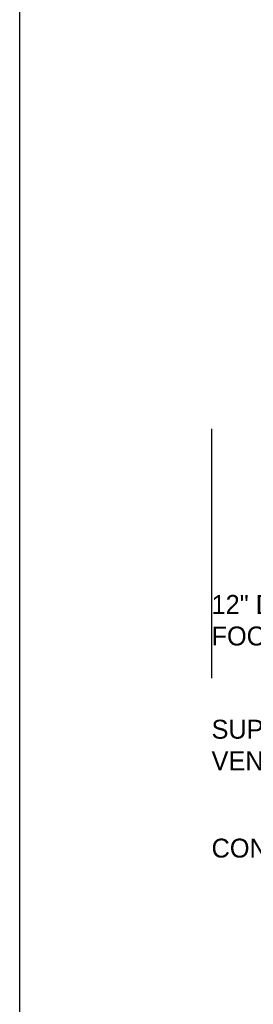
# Model space of a CAD drawing. Extents: x -1276 to 451, y 2026 to 3394.
# Tile 90 of 104: x -317 to -289, y 3101 to 3218. Entities that reach past the tile are written whole.
import ezdxf

# ---------------------------------------------------------------- set-up
doc = ezdxf.new("R2010")
doc.units = 0
doc.header["$MEASUREMENT"] = 0
doc.layers.add('FREEZE-LINES', color=8, linetype='CONTINUOUS', plot=False)
doc.layers.add('FREEZE-OUTLINE-TITLES', color=60, linetype='CONTINUOUS')
doc.layers.add('TEXT', color=3, linetype='CONTINUOUS')
doc.styles.add('SIMPFRAC', font='simpfrac')

msp = doc.modelspace()

# ---------------------------------------------------------------- linework, layer by layer
at = {"layer": 'FREEZE-LINES', "linetype": 'Continuous'}
msp.add_line((-293.71117, 3169.56668), (-293.71117, 3139.96043), dxfattribs=at)
at = {"layer": 'FREEZE-OUTLINE-TITLES', "color": 60, "linetype": 'Continuous'}
msp.add_lwpolyline([(-316.5155, 3393.80227), (55.4845, 3393.80227), (55.4845, 2822.31012), (-316.5155, 2822.31012)], close=True, dxfattribs=at)

# ---------------------------------------------------------------- texts
at = {"layer": 'TEXT', "char_height": 2.25, "attachment_point": 1, "style": 'SIMPFRAC'}
for s, insert, width in [('12" DIA. CONCRETE FOOTING', (-293.71117, 3149.84191), 34.847093), ('SUPPORT FOR ALARM AND VENT RISERS', (-293.71117, 3135.01309), 41.5128055), ('CONCRETE BASE', (-293.71117, 3120.88855), 37.1634566)]:
    msp.add_mtext(s, dxfattribs=dict(at, insert=insert, width=width))

doc.saveas('drawing.dxf')
